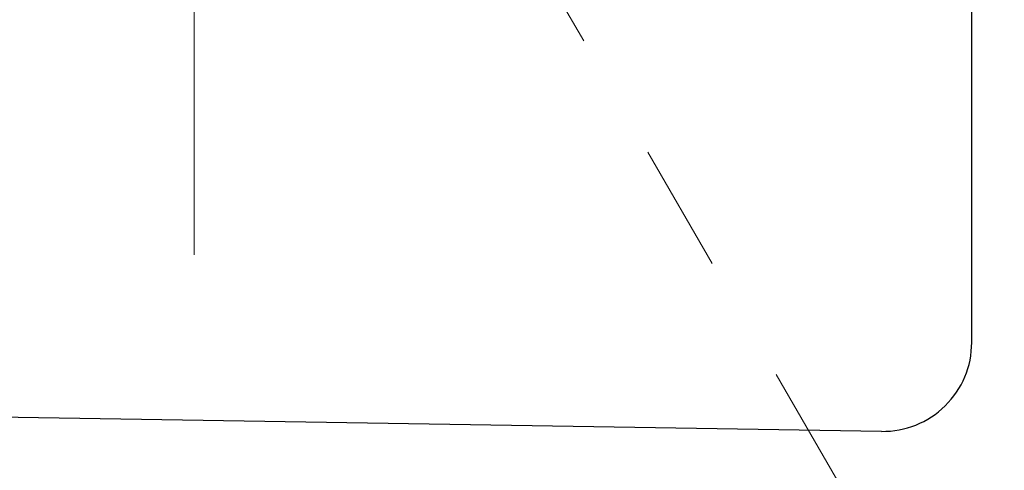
# Model space of a CAD drawing. Header units: millimetres. Extents: x 0 to 1076, y 0 to 742.
# Tile 19 of 127: x 497 to 520, y 200 to 210. Entities that reach past the tile are written whole.
import ezdxf

# ---------------------------------------------------------------- set-up
doc = ezdxf.new("R2010")
doc.units = ezdxf.units.MM
doc.header["$LTSCALE"] = 0.454724
doc.linetypes.add('CENTER', pattern=[50.8, 31.75, -6.35, 6.35, -6.35])
doc.layers.add('NoLayerName_001', color=7, linetype='Continuous')

# ---------------------------------------------------------------- blocks, each defined once
blk = doc.blocks.new('DIM_0003')
at = {"color": 3, "linetype": 'Continuous', "lineweight": 13}
blk.add_arc((54.498, 47.197), 54.498, 300, 210, dxfattribs=at)

msp = doc.modelspace()

# ---------------------------------------------------------------- linework, layer by layer
at = {"layer": 'NoLayerName_001', "color": 7, "linetype": 'Continuous', "lineweight": 25}
for p, q in [((518.876358, 203.130525), (518.876358, 247.066013)), ((516.844362, 201.130781), (458.344362, 202.066781))]:
    msp.add_line(p, q, dxfattribs=at)
at = {"layer": 'NoLayerName_001', "color": 4, "linetype": 'CENTER', "lineweight": 13}
for p, q in [((501.376358, 205.098774), (501.376358, 242.901663)), ((491.376358, 242.419282), (533.058333, 170.223983))]:
    msp.add_line(p, q, dxfattribs=at)
at = {"layer": 'NoLayerName_001', "color": 7, "linetype": 'Continuous', "lineweight": 25}
msp.add_arc((516.876358, 203.130525), 2, 269.0833457, 0, dxfattribs=at)

# ---------------------------------------------------------------- block references
at = {"layer": 'NoLayerName_001', "color": 3, "linetype": 'Continuous', "lineweight": 13}
msp.add_blockref('DIM_0003', (446.878113, 177.901901), dxfattribs=at)

doc.saveas('drawing.dxf')
